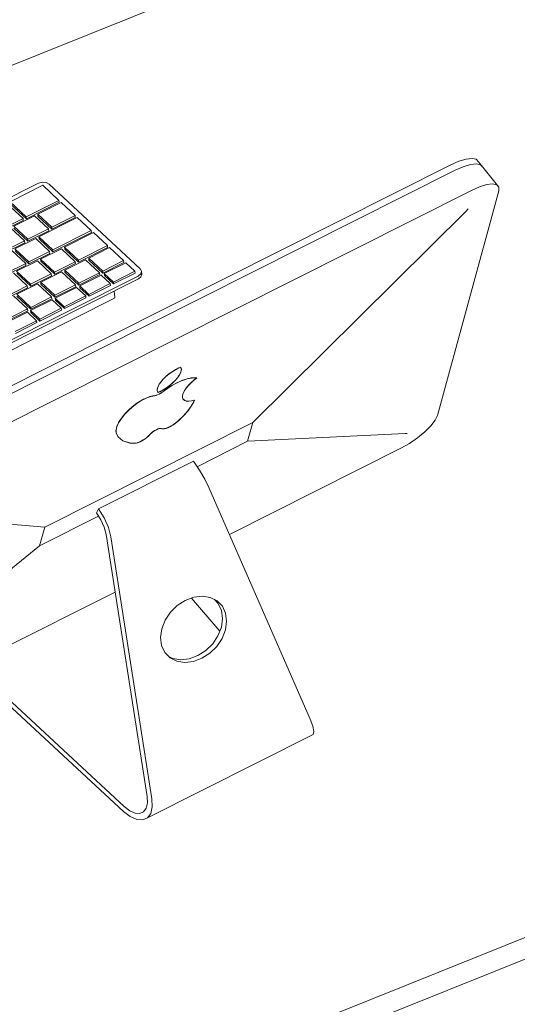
# Model space of a CAD drawing. Header units: millimetres. Extents: x -2220 to 52371, y -4077 to 6953.
# Tile 253 of 256: x 39438 to 39782, y 2164 to 2845. Entities that reach past the tile are written whole.
import ezdxf

# ---------------------------------------------------------------- set-up
doc = ezdxf.new("R2010")
doc.units = ezdxf.units.MM
doc.header["$MEASUREMENT"] = 0
doc.layers.add('Nuevo_09_EI_Mobiliari general', color=7, linetype='Continuous')
doc.layers.add('Nuevo_09_EI_Mobiliari general_Pluma_Nº__1', color=7, linetype='Continuous', lineweight=5)

# ---------------------------------------------------------------- blocks, each defined once
blk = doc.blocks.new('Elem Sección_216_2', base_point=(42615.74, 4689.65))
at = {"layer": 'Nuevo_09_EI_Mobiliari general_Pluma_Nº__1', "color": 7, "linetype": 'Continuous', "lineweight": 5}
for p, q in [((38578.48, 2470.42), (41360.99, 3588.34)), ((41799.3, 3018.96), (39016.8, 1901.04)), ((41335.55, 2817.73), (39480.55, 2072.45))]:
    blk.add_line(p, q, dxfattribs=at)
blk = doc.blocks.new('Elem Sección_219_2', base_point=(42615.74, 4689.65))
at = {"layer": 'Nuevo_09_EI_Mobiliari general_Pluma_Nº__1', "color": 7, "linetype": 'Continuous', "lineweight": 5}
for p, q in [((39320.11, 2535.39), (39735.96, 2744.64)), ((39735.96, 2744.64), (39741.58, 2747.13)), ((39744.6, 2743.38), (39738.98, 2740.89)), ((39741.58, 2747.13), (39746.6, 2748.66)), ((39749.62, 2744.91), (39744.6, 2743.38)), ((39746.6, 2748.66), (39750.68, 2749.13)), ((39753.7, 2745.38), (39749.62, 2744.91)), ((39750.68, 2749.13), (39753.54, 2748.5)), ((39753.54, 2748.5), (39754.99, 2746.83)), ((39756.56, 2744.75), (39753.7, 2745.38)), ((39758.01, 2743.08), (39754.99, 2746.83)), ((39758.01, 2743.08), (39756.56, 2744.75)), ((39769.17, 2729.22), (39758.01, 2743.08)), ((39738.98, 2740.89), (39323.12, 2531.64)), ((39750.14, 2727.03), (39755.75, 2729.52)), ((39755.75, 2729.52), (39760.77, 2731.05)), ((39760.77, 2731.05), (39764.85, 2731.51)), ((39764.85, 2731.51), (39767.72, 2730.89)), ((39767.72, 2730.89), (39769.17, 2729.22)), ((39334.28, 2517.78), (39750.14, 2727.03)), ((39769.1, 2726.6), (39726.79, 2571.47)), ((39769.17, 2729.22), (39769.1, 2726.6)), ((39599.1, 2566.59), (39746.34, 2712.48)), ((39746.34, 2712.48), (39748.03, 2714.18)), ((39543.4, 2601.58), (39541.19, 2599.98)), ((39541.21, 2600.09), (39543.42, 2601.69)), ((39545.7, 2603.02), (39543.4, 2601.58)), ((39543.42, 2601.69), (39545.72, 2603.14)), ((39548.02, 2604.27), (39545.7, 2603.02)), ((39545.72, 2603.14), (39548.03, 2604.38)), ((39549.16, 2604.76), (39548.02, 2604.27)), ((39548.03, 2604.38), (39549.18, 2604.87)), ((39548.34, 2599.07), (39549.2, 2600.69)), ((39549.22, 2600.8), (39548.36, 2599.18)), ((39549.16, 2604.76), (39549.09, 2604.84)), ((39549.45, 2604.46), (39549.12, 2604.85)), ((39549.45, 2604.46), (39549.16, 2604.76)), ((39549.18, 2604.87), (39549.47, 2604.57)), ((39549.2, 2600.69), (39549.7, 2602.16)), ((39549.72, 2602.27), (39549.22, 2600.8)), ((39549.71, 2603.64), (39549.45, 2604.46)), ((39549.47, 2604.57), (39549.79, 2603.54)), ((39549.7, 2602.23), (39549.71, 2602.29)), ((39549.7, 2602.16), (39549.7, 2602.23)), ((39549.77, 2603.43), (39549.71, 2603.64)), ((39549.71, 2602.29), (39549.77, 2603.43)), ((39549.79, 2603.54), (39549.72, 2602.27)), ((39535.75, 2594.72), (39534.52, 2593)), ((39534.54, 2593.12), (39535.77, 2594.83)), ((39537.31, 2596.5), (39535.75, 2594.72)), ((39535.77, 2594.83), (39537.32, 2596.61)), ((39539.13, 2598.26), (39537.31, 2596.5)), ((39537.32, 2596.61), (39539.15, 2598.38)), ((39541.19, 2599.98), (39539.13, 2598.26)), ((39539.15, 2598.38), (39541.21, 2600.09)), ((39541.68, 2592.1), (39543.73, 2593.81)), ((39543.74, 2593.92), (39541.7, 2592.21)), ((39543.73, 2593.81), (39545.55, 2595.58)), ((39545.57, 2595.69), (39543.74, 2593.92)), ((39547.22, 2594.14), (39543.74, 2592.32)), ((39543.76, 2592.43), (39547.24, 2594.25)), ((39545.55, 2595.58), (39547.11, 2597.35)), ((39547.12, 2597.46), (39545.57, 2595.69)), ((39547.11, 2597.35), (39548.34, 2599.07)), ((39548.36, 2599.18), (39547.12, 2597.46)), ((39550.62, 2595.6), (39547.22, 2594.14)), ((39547.24, 2594.25), (39550.64, 2595.71)), ((39553.84, 2596.66), (39550.62, 2595.6)), ((39550.64, 2595.71), (39553.86, 2596.78)), ((39556.76, 2597.28), (39553.84, 2596.66)), ((39553.86, 2596.78), (39556.78, 2597.39)), ((39554.88, 2592.45), (39556.88, 2594.43)), ((39556.9, 2594.55), (39554.9, 2592.56)), ((39559.31, 2597.44), (39556.76, 2597.28)), ((39556.78, 2597.39), (39559.33, 2597.55)), ((39556.88, 2594.43), (39559.14, 2596.37)), ((39559.16, 2596.48), (39556.9, 2594.55)), ((39559.14, 2596.37), (39560.37, 2597.29)), ((39560.38, 2597.4), (39559.16, 2596.48)), ((39560.37, 2597.29), (39559.31, 2597.44)), ((39559.33, 2597.55), (39560.38, 2597.4)), ((39533.17, 2589.92), (39533.09, 2588.65)), ((39533.09, 2588.65), (39533.41, 2587.61)), ((39533.1, 2588.76), (39533.18, 2589.96)), ((39533.43, 2587.73), (39533.1, 2588.76)), ((39533.65, 2591.39), (39533.17, 2589.92)), ((39533.18, 2589.96), (39533.19, 2590.03)), ((39533.19, 2590.03), (39533.64, 2591.4)), ((39533.41, 2587.61), (39533.71, 2587.31)), ((39533.73, 2587.42), (39533.43, 2587.73)), ((39533.64, 2591.4), (39533.67, 2591.5)), ((39534.52, 2593), (39533.65, 2591.39)), ((39533.67, 2591.5), (39534.49, 2593.03)), ((39533.71, 2587.31), (39534.84, 2587.81)), ((39534.86, 2587.92), (39533.73, 2587.42)), ((39535.42, 2586.68), (39534.34, 2586.08)), ((39534.36, 2586.19), (39535.44, 2586.8)), ((39534.49, 2593.03), (39534.54, 2593.12)), ((39534.84, 2587.81), (39537.17, 2589.06)), ((39537.19, 2589.17), (39534.86, 2587.92)), ((39536.36, 2587.29), (39535.42, 2586.68)), ((39535.44, 2586.8), (39536.38, 2587.4)), ((39540.27, 2590.17), (39536.36, 2587.29)), ((39536.38, 2587.4), (39540.29, 2590.28)), ((39537.17, 2589.06), (39539.47, 2590.5)), ((39539.49, 2590.61), (39537.19, 2589.17)), ((39539.47, 2590.5), (39541.68, 2592.1)), ((39541.7, 2592.21), (39539.49, 2590.61)), ((39543.74, 2592.32), (39540.27, 2590.17)), ((39540.29, 2590.28), (39543.76, 2592.43)), ((39551.02, 2586.88), (39550.57, 2585.27)), ((39550.57, 2585.23), (39551, 2586.77)), ((39551, 2586.77), (39551.89, 2588.55)), ((39551.91, 2588.66), (39551.02, 2586.88)), ((39551.89, 2588.55), (39553.2, 2590.47)), ((39553.22, 2590.58), (39551.91, 2588.66)), ((39553.2, 2590.47), (39554.88, 2592.45)), ((39554.9, 2592.56), (39553.22, 2590.58)), ((39519, 2579.73), (39516.83, 2578.11)), ((39516.85, 2578.23), (39519.02, 2579.85)), ((39521.27, 2581.21), (39519, 2579.73)), ((39519.02, 2579.85), (39521.29, 2581.32)), ((39523.58, 2582.48), (39521.27, 2581.21)), ((39521.29, 2581.32), (39523.59, 2582.6)), ((39525.84, 2583.54), (39523.58, 2582.48)), ((39523.59, 2582.6), (39525.86, 2583.65)), ((39528.01, 2584.32), (39525.84, 2583.54)), ((39525.86, 2583.65), (39528.03, 2584.43)), ((39530.01, 2584.82), (39528.01, 2584.32)), ((39528.03, 2584.43), (39530.03, 2584.94)), ((39531.32, 2584.98), (39530.01, 2584.82)), ((39530.03, 2584.94), (39531.34, 2585.09)), ((39532.27, 2585.22), (39531.32, 2584.98)), ((39531.34, 2585.09), (39532.29, 2585.34)), ((39533.28, 2585.59), (39532.27, 2585.22)), ((39532.29, 2585.34), (39533.3, 2585.7)), ((39534.34, 2586.08), (39533.28, 2585.59)), ((39533.3, 2585.7), (39534.36, 2586.19)), ((39550.54, 2583.92), (39550.55, 2585.16)), ((39550.54, 2583.78), (39550.54, 2583.92)), ((39550.89, 2582.94), (39550.54, 2583.78)), ((39550.55, 2585.16), (39550.57, 2585.23)), ((39550.57, 2585.27), (39550.56, 2583.9)), ((39550.56, 2583.9), (39551.01, 2582.79)), ((39550.99, 2582.68), (39550.89, 2582.94)), ((39551.01, 2582.79), (39550.89, 2582.94)), ((39551.88, 2581.87), (39550.99, 2582.68)), ((39551.01, 2582.79), (39551.9, 2581.99)), ((39553.18, 2581.41), (39551.88, 2581.87)), ((39551.9, 2581.99), (39553.2, 2581.52)), ((39554.84, 2581.27), (39553.18, 2581.41)), ((39553.2, 2581.52), (39554.86, 2581.38)), ((39556.84, 2581.49), (39554.84, 2581.27)), ((39554.86, 2581.38), (39556.86, 2581.6)), ((39556.64, 2577.75), (39558.33, 2580.82)), ((39558.35, 2580.93), (39556.65, 2577.86)), ((39558.74, 2581.98), (39556.84, 2581.49)), ((39556.86, 2581.6), (39558.76, 2582.09)), ((39558.33, 2580.82), (39558.74, 2581.98)), ((39558.76, 2582.09), (39558.35, 2580.93)), ((39558.74, 2581.98), (39558.67, 2582.07)), ((39513.97, 2575.64), (39510.81, 2572.38)), ((39510.83, 2572.49), (39513.98, 2575.75)), ((39516.83, 2578.11), (39513.97, 2575.64)), ((39513.98, 2575.75), (39516.85, 2578.23)), ((39551.29, 2571.14), (39554.27, 2574.49)), ((39554.29, 2574.61), (39551.3, 2571.25)), ((39554.27, 2574.49), (39556.64, 2577.75)), ((39556.65, 2577.86), (39554.29, 2574.61)), ((39599.1, 2566.59), (39455.33, 2494.25)), ((39506.42, 2566.4), (39505.16, 2563.67)), ((39505.17, 2563.78), (39506.4, 2566.42)), ((39506.4, 2566.42), (39506.44, 2566.51)), ((39508.31, 2569.32), (39506.42, 2566.4)), ((39506.44, 2566.51), (39508.33, 2569.44)), ((39510.81, 2572.38), (39508.31, 2569.32)), ((39508.33, 2569.44), (39510.83, 2572.49)), ((39544.29, 2565.02), (39545.84, 2566.2)), ((39545.86, 2566.31), (39544.3, 2565.13)), ((39545.84, 2566.2), (39547.79, 2567.81)), ((39547.81, 2567.92), (39545.86, 2566.31)), ((39547.79, 2567.81), (39551.29, 2571.14)), ((39551.3, 2571.25), (39547.81, 2567.92)), ((39595.55, 2553.58), (39599.1, 2566.59)), ((39725.22, 2568.1), (39722.25, 2564.2)), ((39726.79, 2571.47), (39725.22, 2568.1)), ((39504.62, 2561.34), (39504.6, 2561.26)), ((39504.6, 2561.26), (39504.73, 2559.2)), ((39504.62, 2561.34), (39505.15, 2563.68)), ((39504.75, 2559.31), (39504.62, 2561.34)), ((39506.08, 2556.74), (39504.75, 2559.31)), ((39505.15, 2563.68), (39505.17, 2563.78)), ((39528.25, 2558.43), (39529.28, 2559.46)), ((39529.3, 2559.57), (39528.27, 2558.54)), ((39529.28, 2559.46), (39529.89, 2559.94)), ((39529.91, 2560.06), (39529.3, 2559.57)), ((39529.89, 2559.94), (39530.55, 2560.4)), ((39530.57, 2560.52), (39529.91, 2560.06)), ((39530.55, 2560.4), (39531.23, 2560.81)), ((39531.25, 2560.92), (39530.57, 2560.52)), ((39531.23, 2560.81), (39532.25, 2561.3)), ((39532.27, 2561.41), (39531.25, 2560.92)), ((39532.25, 2561.3), (39532.91, 2561.67)), ((39532.92, 2561.78), (39532.27, 2561.41)), ((39532.91, 2561.67), (39533.58, 2561.98)), ((39533.6, 2562.09), (39532.92, 2561.78)), ((39533.58, 2561.98), (39534.22, 2562.19)), ((39534.24, 2562.3), (39533.6, 2562.09)), ((39534.22, 2562.19), (39535.32, 2562.39)), ((39535.34, 2562.5), (39534.24, 2562.3)), ((39535.32, 2562.39), (39535.77, 2562.36)), ((39535.79, 2562.47), (39535.34, 2562.5)), ((39535.77, 2562.36), (39536.25, 2562.17)), ((39536.27, 2562.28), (39535.79, 2562.47)), ((39536.25, 2562.17), (39537.09, 2562.1)), ((39537.1, 2562.21), (39536.27, 2562.28)), ((39537.09, 2562.1), (39538.07, 2562.19)), ((39538.09, 2562.3), (39537.1, 2562.21)), ((39538.07, 2562.19), (39539.19, 2562.46)), ((39539.21, 2562.57), (39538.09, 2562.3)), ((39539.19, 2562.46), (39540.42, 2562.9)), ((39540.43, 2563.01), (39539.21, 2562.57)), ((39540.42, 2562.9), (39541.69, 2563.48)), ((39541.71, 2563.59), (39540.43, 2563.01)), ((39541.69, 2563.48), (39543.01, 2564.19)), ((39543.03, 2564.3), (39541.71, 2563.59)), ((39543.01, 2564.19), (39544.29, 2565.02)), ((39544.3, 2565.13), (39543.03, 2564.3)), ((39718.08, 2560.04), (39713, 2555.9)), ((39722.25, 2564.2), (39718.08, 2560.04)), ((39504.73, 2559.2), (39506.06, 2556.63)), ((39506.06, 2556.63), (39506, 2556.6)), ((39506, 2556.6), (39509.37, 2553.88)), ((39506.02, 2556.71), (39506.08, 2556.74)), ((39509.39, 2553.99), (39506.02, 2556.71)), ((39509.37, 2553.88), (39514.2, 2552.36)), ((39514.22, 2552.47), (39509.39, 2553.99)), ((39518.48, 2552.25), (39519.64, 2552.57)), ((39519.66, 2552.68), (39518.5, 2552.36)), ((39519.64, 2552.57), (39520.87, 2553.04)), ((39520.89, 2553.15), (39519.66, 2552.68)), ((39520.87, 2553.04), (39522.17, 2553.66)), ((39522.19, 2553.77), (39520.89, 2553.15)), ((39522.17, 2553.66), (39523.47, 2554.4)), ((39523.49, 2554.52), (39522.19, 2553.77)), ((39523.47, 2554.4), (39524.74, 2555.25)), ((39524.76, 2555.36), (39523.49, 2554.52)), ((39524.74, 2555.25), (39525.95, 2556.17)), ((39525.97, 2556.28), (39524.76, 2555.36)), ((39525.95, 2556.17), (39527.07, 2557.16)), ((39527.09, 2557.27), (39525.97, 2556.28)), ((39527.07, 2557.16), (39528.25, 2558.43)), ((39528.27, 2558.54), (39527.09, 2557.27)), ((39560.64, 2536.02), (39595.55, 2553.58)), ((39704.47, 2558.97), (39595.55, 2553.58)), ((39705.72, 2559.04), (39704.47, 2558.97)), ((39713, 2555.9), (39707.35, 2552.06)), ((39514.2, 2552.36), (39518.48, 2552.25)), ((39518.5, 2552.36), (39514.22, 2552.47)), ((39701.52, 2548.78), (39582.96, 2489.12)), ((39707.35, 2552.06), (39701.52, 2548.78)), ((39558.07, 2539.8), (39492.47, 2506.79)), ((39562.21, 2533.71), (39558.07, 2539.8)), ((39565.88, 2527.47), (39562.21, 2533.71)), ((39568.77, 2521.59), (39565.88, 2527.47)), ((39638.75, 2361.45), (39568.77, 2521.59)), ((39491.17, 2504.13), (39492.47, 2506.79)), ((39492.47, 2506.79), (39496.42, 2500.61)), ((39455.33, 2494.25), (39333.59, 2504.79)), ((39451.78, 2481.24), (39492.63, 2501.8)), ((39494.2, 2499.29), (39491.17, 2504.13)), ((39496.44, 2494.14), (39494.2, 2499.29)), ((39496.42, 2500.61), (39499.36, 2493.99)), ((39455.33, 2494.25), (39451.78, 2481.24)), ((39497.72, 2489.11), (39496.44, 2494.14)), ((39499.36, 2493.99), (39501.03, 2487.51)), ((39526.06, 2308.01), (39497.72, 2489.11)), ((39501.03, 2487.51), (39529.37, 2306.41)), ((39291.72, 2351.28), (39451.78, 2481.24)), ((39503.94, 2449.36), (39285.67, 2339.53)), ((39546.92, 2440.06), (39552.45, 2443.62)), ((39552.45, 2443.62), (39558.37, 2445.82)), ((39576.35, 2422.37), (39556.73, 2445.21)), ((39558.37, 2445.82), (39564.29, 2446.51)), ((39564.29, 2446.51), (39569.78, 2445.63)), ((39569.78, 2445.63), (39574.49, 2443.25)), ((39575.24, 2441.36), (39572.37, 2444.32)), ((39542.17, 2435.38), (39546.92, 2440.06)), ((39574.49, 2443.25), (39578.1, 2439.53)), ((39577.49, 2436.56), (39575.24, 2441.36)), ((39578.1, 2439.53), (39580.34, 2434.73)), ((39538.5, 2429.89), (39542.17, 2435.38)), ((39577.41, 2425.05), (39578.23, 2430.99)), ((39578.23, 2430.99), (39577.49, 2436.56)), ((39580.34, 2434.73), (39581.08, 2429.17)), ((39535.36, 2418.03), (39536.18, 2423.97)), ((39536.18, 2423.97), (39538.5, 2429.89)), ((39575.09, 2419.14), (39577.41, 2425.05)), ((39580.26, 2423.22), (39577.94, 2417.31)), ((39581.08, 2429.17), (39580.26, 2423.22)), ((39536.1, 2412.47), (39535.36, 2418.03)), ((39571.42, 2413.65), (39575.09, 2419.14)), ((39577.94, 2417.31), (39574.28, 2411.82)), ((39538.35, 2407.66), (39536.1, 2412.47)), ((39566.67, 2408.96), (39571.42, 2413.65)), ((39574.28, 2411.82), (39569.52, 2407.14)), ((39541.95, 2403.95), (39538.35, 2407.66)), ((39541.22, 2404.7), (39543.81, 2403.4)), ((39546.66, 2401.57), (39541.95, 2403.95)), ((39543.81, 2403.4), (39549.3, 2402.52)), ((39549.3, 2402.52), (39555.22, 2403.2)), ((39555.22, 2403.2), (39561.14, 2405.4)), ((39563.99, 2403.57), (39558.07, 2401.37)), ((39561.14, 2405.4), (39566.67, 2408.96)), ((39569.52, 2407.14), (39563.99, 2403.57)), ((39552.16, 2400.69), (39546.66, 2401.57)), ((39558.07, 2401.37), (39552.16, 2400.69)), ((39412.23, 2392.13), (39510.35, 2301.05)), ((39509.73, 2297.71), (39420.41, 2380.62)), ((39640.55, 2356.67), (39638.75, 2361.45)), ((39641.28, 2353.05), (39640.55, 2356.67)), ((39640.88, 2350.88), (39526.37, 2293.26)), ((39640.88, 2350.88), (39641.28, 2353.05)), ((39526.28, 2303.57), (39526.06, 2308.01)), ((39510.35, 2301.05), (39514.1, 2298.18)), ((39525.46, 2299.97), (39526.28, 2303.57)), ((39529.65, 2300.86), (39528.62, 2296.36)), ((39529.37, 2306.41), (39529.65, 2300.86)), ((39514.42, 2294.11), (39509.73, 2297.71)), ((39514.1, 2298.18), (39517.75, 2296.56)), ((39518.98, 2292.09), (39514.42, 2294.11)), ((39517.75, 2296.56), (39521.03, 2296.33)), ((39521.03, 2296.33), (39523.66, 2297.49)), ((39523.66, 2297.49), (39525.46, 2299.97)), ((39528.62, 2296.36), (39526.37, 2293.26)), ((39523.07, 2291.8), (39518.98, 2292.09)), ((39526.37, 2293.26), (39523.07, 2291.8))]:
    blk.add_line(p, q, dxfattribs=at)
blk = doc.blocks.new('Elem Sección_220_2', base_point=(42615.74, 4689.65))
at = {"layer": 'Nuevo_09_EI_Mobiliari general_Pluma_Nº__1', "color": 7, "linetype": 'Continuous', "lineweight": 5}
for p, q in [((39451.15, 2732.03), (39085.39, 2547.99)), ((39454.04, 2730.53), (39431.38, 2719.13)), ((39453.73, 2732.75), (39451.15, 2732.03)), ((39456.43, 2732.52), (39453.73, 2732.75)), ((39465.2, 2720.11), (39454.04, 2730.53)), ((39458.52, 2731.41), (39456.43, 2732.52)), ((39521.24, 2672.84), (39458.52, 2731.41)), ((39440.37, 2707.62), (39429.21, 2718.04)), ((39431.38, 2719.13), (39442.54, 2708.71)), ((39431.51, 2717.82), (39442.67, 2707.39)), ((39442.54, 2708.71), (39465.2, 2720.11)), ((39442.67, 2707.39), (39465.33, 2718.79)), ((39466.71, 2718.7), (39450.58, 2710.59)), ((39465.33, 2718.79), (39465.2, 2720.11)), ((39476.36, 2709.69), (39466.71, 2718.7)), ((39448.4, 2709.49), (39434, 2702.24)), ((39458.05, 2700.48), (39448.4, 2709.49)), ((39450.58, 2710.59), (39460.23, 2701.58)), ((39450.7, 2709.27), (39450.58, 2710.59)), ((39450.7, 2709.27), (39460.35, 2700.26)), ((39460.23, 2701.58), (39476.36, 2709.69)), ((39476.48, 2708.37), (39476.36, 2709.69)), ((39424.16, 2699.46), (39440.37, 2707.62)), ((39424.29, 2698.14), (39440.49, 2706.3)), ((39434, 2702.24), (39443.65, 2693.23)), ((39440.49, 2706.3), (39440.37, 2707.62)), ((39442.67, 2707.39), (39442.54, 2708.71)), ((39477.86, 2708.28), (39451.31, 2694.92)), ((39460.35, 2700.26), (39476.48, 2708.37)), ((39487.51, 2699.27), (39477.86, 2708.28)), ((39441.47, 2692.14), (39431.82, 2701.15)), ((39434.12, 2700.93), (39443.77, 2691.92)), ((39443.65, 2693.23), (39458.05, 2700.48)), ((39443.77, 2691.92), (39458.18, 2699.16)), ((39458.18, 2699.16), (39458.05, 2700.48)), ((39460.35, 2700.26), (39460.23, 2701.58)), ((39460.96, 2685.91), (39487.51, 2699.27)), ((39461.08, 2684.59), (39487.64, 2697.96)), ((39489.02, 2697.87), (39469.04, 2687.81)), ((39487.64, 2697.96), (39487.51, 2699.27)), ((39498.67, 2688.85), (39489.02, 2697.87)), ((39427.07, 2684.89), (39441.47, 2692.14)), ((39427.19, 2683.57), (39441.6, 2690.82)), ((39449.13, 2693.82), (39434.73, 2686.58)), ((39441.6, 2690.82), (39441.47, 2692.14)), ((39443.77, 2691.92), (39443.65, 2693.23)), ((39458.78, 2684.81), (39449.13, 2693.82)), ((39451.31, 2694.92), (39460.96, 2685.91)), ((39451.43, 2693.6), (39451.31, 2694.92)), ((39451.43, 2693.6), (39461.08, 2684.59)), ((39478.69, 2678.8), (39498.67, 2688.85)), ((39498.8, 2687.54), (39498.67, 2688.85)), ((39442.2, 2676.47), (39432.55, 2685.48)), ((39434.73, 2686.58), (39444.38, 2677.57)), ((39434.85, 2685.26), (39444.5, 2676.25)), ((39444.38, 2677.57), (39458.78, 2684.81)), ((39444.5, 2676.25), (39458.91, 2683.5)), ((39466.86, 2686.72), (39452.46, 2679.47)), ((39458.91, 2683.5), (39458.78, 2684.81)), ((39461.08, 2684.59), (39460.96, 2685.91)), ((39476.51, 2677.7), (39466.86, 2686.72)), ((39469.04, 2687.81), (39478.69, 2678.8)), ((39469.17, 2686.49), (39469.04, 2687.81)), ((39469.17, 2686.49), (39478.82, 2677.48)), ((39478.82, 2677.48), (39498.8, 2687.54)), ((39500.18, 2687.45), (39485.78, 2680.2)), ((39509.83, 2678.44), (39500.18, 2687.45)), ((39427.8, 2669.22), (39442.2, 2676.47)), ((39427.92, 2667.91), (39442.33, 2675.15)), ((39450.28, 2678.37), (39435.88, 2671.13)), ((39442.33, 2675.15), (39442.2, 2676.47)), ((39444.5, 2676.25), (39444.38, 2677.57)), ((39459.93, 2669.36), (39450.28, 2678.37)), ((39452.46, 2679.47), (39462.11, 2670.46)), ((39452.59, 2678.15), (39452.46, 2679.47)), ((39452.59, 2678.15), (39462.24, 2669.14)), ((39462.11, 2670.46), (39476.51, 2677.7)), ((39462.24, 2669.14), (39476.64, 2676.39)), ((39483.6, 2679.1), (39469.2, 2671.86)), ((39476.64, 2676.39), (39476.51, 2677.7)), ((39478.82, 2677.48), (39478.69, 2678.8)), ((39493.25, 2670.09), (39483.6, 2679.1)), ((39485.78, 2680.2), (39495.43, 2671.19)), ((39485.9, 2678.88), (39485.78, 2680.2)), ((39485.9, 2678.88), (39495.55, 2669.87)), ((39495.43, 2671.19), (39509.83, 2678.44)), ((39495.55, 2669.87), (39509.96, 2677.12)), ((39511.34, 2677.03), (39496.54, 2669.58)), ((39509.96, 2677.12), (39509.83, 2678.44)), ((39517.67, 2671.12), (39511.34, 2677.03)), ((39443.35, 2661.02), (39433.7, 2670.03)), ((39435.88, 2671.13), (39445.53, 2662.11)), ((39436.01, 2669.81), (39445.66, 2660.8)), ((39445.53, 2662.11), (39459.93, 2669.36)), ((39467.02, 2670.76), (39452.62, 2663.51)), ((39460.06, 2668.04), (39459.93, 2669.36)), ((39462.24, 2669.14), (39462.11, 2670.46)), ((39476.67, 2661.75), (39467.02, 2670.76)), ((39469.2, 2671.86), (39478.85, 2662.85)), ((39469.32, 2670.54), (39469.2, 2671.86)), ((39469.32, 2670.54), (39478.97, 2661.53)), ((39478.85, 2662.85), (39493.25, 2670.09)), ((39478.97, 2661.53), (39493.38, 2668.78)), ((39494.36, 2668.48), (39479.56, 2661.04)), ((39493.38, 2668.78), (39493.25, 2670.09)), ((39500.69, 2662.57), (39494.36, 2668.48)), ((39495.55, 2669.87), (39495.43, 2671.19)), ((39496.54, 2669.58), (39502.87, 2663.67)), ((39496.66, 2668.26), (39496.54, 2669.58)), ((39496.66, 2668.26), (39502.99, 2662.35)), ((39502.87, 2663.67), (39517.67, 2671.12)), ((39502.99, 2662.35), (39517.8, 2669.8)), ((39517.8, 2669.8), (39517.67, 2671.12)), ((39519.9, 2667.83), (39521.68, 2669.3)), ((39522.17, 2671.14), (39521.24, 2672.84)), ((39521.68, 2669.3), (39522.17, 2671.14)), ((39521.87, 2667.33), (39522.36, 2669.16)), ((39522.36, 2669.16), (39522.17, 2671.14)), ((39154.14, 2483.79), (39519.9, 2667.83)), ((39154.33, 2481.81), (39520.09, 2665.85)), ((39450.44, 2662.42), (39436.04, 2655.17)), ((39445.66, 2660.8), (39445.53, 2662.11)), ((39445.66, 2660.8), (39460.06, 2668.04)), ((39460.09, 2653.41), (39450.44, 2662.42)), ((39452.62, 2663.51), (39462.27, 2654.5)), ((39452.74, 2662.2), (39452.62, 2663.51)), ((39452.74, 2662.2), (39462.39, 2653.19)), ((39462.27, 2654.5), (39476.67, 2661.75)), ((39476.8, 2660.43), (39476.67, 2661.75)), ((39478.97, 2661.53), (39478.85, 2662.85)), ((39485.89, 2655.13), (39500.69, 2662.57)), ((39500.82, 2661.26), (39500.69, 2662.57)), ((39502.99, 2662.35), (39502.87, 2663.67)), ((39520.09, 2665.85), (39521.87, 2667.33)), ((39428.95, 2653.77), (39443.35, 2661.02)), ((39429.08, 2652.45), (39443.48, 2659.7)), ((39436.04, 2655.17), (39445.69, 2646.16)), ((39443.48, 2659.7), (39443.35, 2661.02)), ((39462.39, 2653.19), (39476.8, 2660.43)), ((39477.38, 2659.94), (39462.58, 2652.49)), ((39483.71, 2654.03), (39477.38, 2659.94)), ((39479.56, 2661.04), (39485.89, 2655.13)), ((39479.68, 2659.72), (39479.56, 2661.04)), ((39479.68, 2659.72), (39486.02, 2653.81)), ((39486.02, 2653.81), (39485.89, 2655.13)), ((39486.02, 2653.81), (39500.82, 2661.26)), ((39503.78, 2653.16), (39503.37, 2657.44)), ((39503.64, 2652.4), (39169.22, 2484.13)), ((39443.51, 2645.07), (39433.86, 2654.08)), ((39436.16, 2653.85), (39445.81, 2644.84)), ((39460.4, 2651.4), (39445.6, 2643.95)), ((39445.69, 2646.16), (39460.09, 2653.41)), ((39445.81, 2644.84), (39460.22, 2652.09)), ((39460.22, 2652.09), (39460.09, 2653.41)), ((39466.73, 2645.49), (39460.4, 2651.4)), ((39462.39, 2653.19), (39462.27, 2654.5)), ((39462.58, 2652.49), (39468.91, 2646.58)), ((39462.71, 2651.18), (39462.58, 2652.49)), ((39462.71, 2651.18), (39469.04, 2645.26)), ((39468.91, 2646.58), (39483.71, 2654.03)), ((39469.04, 2645.26), (39483.84, 2652.71)), ((39483.84, 2652.71), (39483.71, 2654.03)), ((39503.64, 2652.4), (39503.78, 2653.16)), ((39443.42, 2642.86), (39428.62, 2635.41)), ((39429.11, 2637.82), (39443.51, 2645.07)), ((39429.23, 2636.5), (39443.64, 2643.75)), ((39449.75, 2636.94), (39443.42, 2642.86)), ((39443.64, 2643.75), (39443.51, 2645.07)), ((39445.6, 2643.95), (39451.93, 2638.04)), ((39445.73, 2642.63), (39445.6, 2643.95)), ((39445.81, 2644.84), (39445.69, 2646.16)), ((39445.73, 2642.63), (39452.06, 2636.72)), ((39451.93, 2638.04), (39466.73, 2645.49)), ((39452.06, 2636.72), (39466.86, 2644.17)), ((39466.86, 2644.17), (39466.73, 2645.49)), ((39469.04, 2645.26), (39468.91, 2646.58)), ((39434.95, 2629.5), (39449.75, 2636.94)), ((39435.08, 2628.18), (39449.88, 2635.63)), ((39449.88, 2635.63), (39449.75, 2636.94)), ((39452.06, 2636.72), (39451.93, 2638.04))]:
    blk.add_line(p, q, dxfattribs=at)

msp = doc.modelspace()

# ---------------------------------------------------------------- block references
at = {"layer": 'Nuevo_09_EI_Mobiliari general', "lineweight": 0}
for name in ['Elem Sección_216_2', 'Elem Sección_219_2', 'Elem Sección_220_2']:
    msp.add_blockref(name, (42615.74, 4689.65), dxfattribs=at)

doc.saveas('drawing.dxf')
